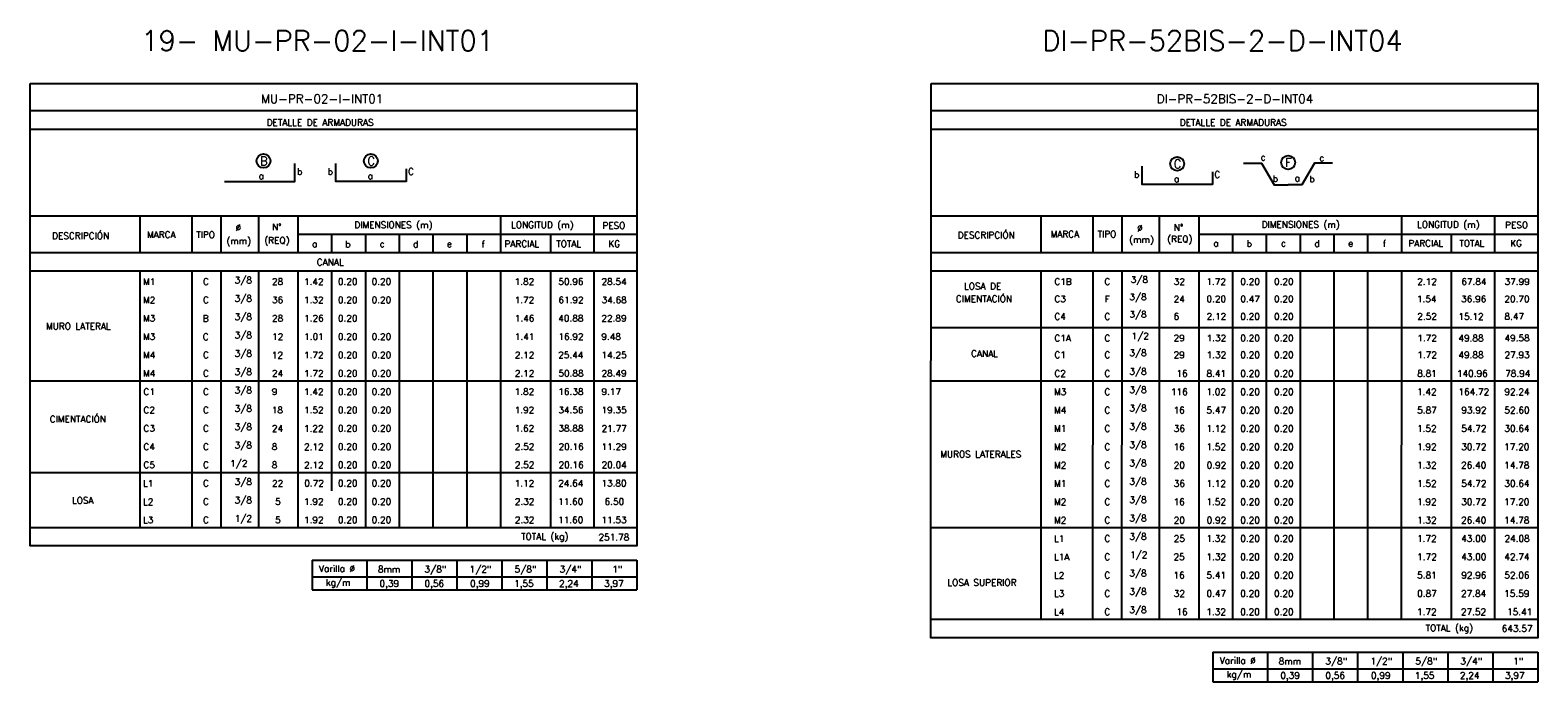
# Model space of a CAD drawing. Header units: metres. Extents: x -260 to 410, y 23 to 160.
# Tile 16 of 16: x 347 to 410, y 54 to 81. Entities that reach past the tile are written whole.
import ezdxf
from ezdxf.enums import TextEntityAlignment as Align

# ---------------------------------------------------------------- set-up
doc = ezdxf.new("R2010")
doc.units = ezdxf.units.M
for name, color, linetype in [('XREF-SE-CUADROS DE DESPIECE - HUAURA_PQT4$0$21', 3, 'Continuous'), ('XREF-SE-CUADROS DE DESPIECE - HUAURA_PQT4$0$21C', 3, 'Continuous'), ('XREF-SE-CUADROS DE DESPIECE - HUAURA_PQT4$0$23', 2, 'Continuous'), ('XREF-SE-CUADROS DE DESPIECE - HUAURA_PQT4$0$S-ANNO-TEXT', 7, 'Continuous'), ('XREF-SE-CUADROS DE DESPIECE - HUAURA_PQT4$0$S-LNWK-0006', 1, 'Continuous')]:
    doc.layers.add(name, color=color, linetype=linetype)
doc.styles.add('XREF-SE-CUADROS DE DESPIECE - HUAURA_PQT4$0$ROMANS-SP', font='romans.shx', dxfattribs={"width": 0.7})
doc.styles.add('XREF-SE-CUADROS DE DESPIECE - HUAURA_PQT4$0$TEGEPSA 100', font='romans.shx')

# ---------------------------------------------------------------- blocks, each defined once
blk = doc.blocks.new('XREF-SE-CUADROS DE DESPIECE - HUAURA_PQT4')
for p, q in [((351.699, 72.91), (351.699, 71.394)), ((368.676, 61.544), (368.676, 60.028))]:
    blk.add_line(p, q)
at = {"layer": 'XREF-SE-CUADROS DE DESPIECE - HUAURA_PQT4$0$21'}
for p, q in [((353.843, 72.91), (353.843, 71.394)), ((355.043, 72.91), (355.043, 71.394)), ((356.597, 72.91), (356.597, 71.394)), ((358.23, 72.91), (358.23, 71.394)), ((366.611, 72.91), (366.611, 71.394)), ((370.466, 72.91), (370.466, 71.394)), ((388.965, 72.91), (388.965, 71.394)), ((391.109, 72.91), (391.109, 71.394)), ((392.309, 72.91), (392.309, 71.394)), ((393.864, 72.91), (393.864, 71.394)), ((395.496, 72.91), (395.496, 71.394)), ((403.877, 72.91), (403.877, 71.394)), ((407.732, 72.91), (407.732, 71.394)), ((358.23, 72.148), (372.256, 72.148)), ((359.627, 72.148), (359.627, 71.394)), ((361.024, 72.148), (361.024, 71.394)), ((362.42, 72.148), (362.42, 71.394)), ((363.817, 72.148), (363.817, 71.394)), ((365.214, 72.148), (365.214, 71.394)), ((368.676, 72.148), (368.676, 71.394)), ((395.496, 72.148), (409.522, 72.148)), ((396.893, 72.148), (396.893, 71.394)), ((398.29, 72.148), (398.29, 71.394)), ((399.687, 72.148), (399.687, 71.394)), ((401.083, 72.148), (401.083, 71.394)), ((402.48, 72.148), (402.48, 71.394)), ((405.942, 72.148), (405.942, 71.394)), ((347.156, 71.394), (372.256, 71.394)), ((384.422, 71.394), (409.522, 71.394)), ((347.156, 70.64), (372.256, 70.64)), ((351.699, 70.64), (351.699, 60.028)), ((353.843, 70.64), (353.843, 60.028)), ((355.043, 70.64), (355.043, 60.028)), ((356.597, 70.64), (356.597, 60.028)), ((358.23, 70.64), (358.23, 60.028)), ((359.627, 70.64), (359.627, 61.544)), ((361.024, 70.64), (361.024, 60.028)), ((362.42, 70.64), (362.42, 60.028)), ((363.817, 70.64), (363.817, 60.028)), ((365.214, 70.64), (365.214, 60.028)), ((366.611, 70.64), (366.611, 60.028)), ((368.676, 70.64), (368.676, 61.544)), ((370.466, 70.64), (370.466, 60.028)), ((384.422, 70.64), (409.522, 70.64)), ((388.965, 70.64), (388.962, 56.227)), ((391.109, 70.64), (391.106, 56.227)), ((392.309, 70.64), (392.306, 56.227)), ((393.864, 70.64), (393.861, 56.227)), ((395.496, 70.64), (395.493, 56.227)), ((396.893, 70.64), (396.89, 56.227)), ((398.29, 70.64), (398.287, 56.227)), ((399.687, 70.64), (399.684, 56.227)), ((401.083, 70.64), (401.08, 56.227)), ((402.48, 70.64), (402.477, 56.227)), ((403.877, 70.64), (403.874, 56.227)), ((405.942, 70.64), (405.939, 56.227)), ((407.732, 70.64), (407.729, 56.227)), ((384.422, 68.288), (409.522, 68.288)), ((347.156, 66.09), (372.256, 66.09)), ((384.422, 66.086), (409.522, 66.086)), ((347.156, 62.303), (372.256, 62.303)), ((347.156, 60.028), (372.256, 60.028)), ((384.422, 60.019), (409.522, 60.019)), ((361.08, 58.67), (361.08, 57.442)), ((362.943, 58.67), (362.943, 57.442)), ((364.806, 58.67), (364.806, 57.442)), ((366.668, 58.67), (366.668, 57.442)), ((368.531, 58.67), (368.531, 57.442)), ((370.394, 58.67), (370.394, 57.442)), ((358.815, 57.982), (372.256, 57.982)), ((384.419, 56.227), (409.52, 56.227)), ((398.344, 54.87), (398.344, 53.642)), ((400.206, 54.87), (400.206, 53.642)), ((402.069, 54.87), (402.069, 53.642)), ((403.932, 54.87), (403.932, 53.642)), ((405.794, 54.87), (405.794, 53.642)), ((407.657, 54.87), (407.657, 53.642)), ((396.078, 54.182), (409.52, 54.182))]:
    blk.add_line(p, q, dxfattribs=at)
at = {"layer": 'XREF-SE-CUADROS DE DESPIECE - HUAURA_PQT4$0$21C'}
for centre in [(356.809, 75.177), (361.25, 75.177), (394.604, 75.056), (399.191, 75.115)]:
    blk.add_circle(centre, 0.288, dxfattribs=at)
at = {"layer": 'XREF-SE-CUADROS DE DESPIECE - HUAURA_PQT4$0$23'}
for p, q in [((347.156, 72.91), (372.256, 72.91)), ((384.422, 72.91), (409.522, 72.91)), ((358.815, 58.67), (358.815, 57.442)), ((358.815, 58.67), (372.256, 58.67)), ((358.815, 58.67), (358.815, 57.442)), ((372.256, 58.67), (372.256, 57.442)), ((358.815, 57.442), (372.256, 57.442)), ((396.078, 54.87), (396.078, 53.642)), ((396.078, 54.87), (409.52, 54.87)), ((396.078, 54.87), (396.078, 53.642)), ((409.52, 54.87), (409.52, 53.642)), ((396.078, 53.642), (409.52, 53.642))]:
    blk.add_line(p, q, dxfattribs=at)
for points in [[(347.156, 78.38), (372.256, 78.38), (372.256, 59.261), (347.156, 59.261)], [(384.422, 78.38), (409.522, 78.38), (409.52, 55.461), (384.419, 55.461)]]:
    blk.add_lwpolyline(points, close=True, dxfattribs=at)
for points in [[(372.256, 77.244), (347.156, 77.244)], [(409.522, 77.244), (384.422, 77.244)], [(372.256, 76.474), (347.156, 76.474)], [(409.522, 76.474), (384.422, 76.474)]]:
    blk.add_lwpolyline(points, dxfattribs=at)
at = {"layer": 'XREF-SE-CUADROS DE DESPIECE - HUAURA_PQT4$0$S-LNWK-0006'}
blk.add_lwpolyline([(355.189, 74.325), (358.098, 74.325), (358.098, 75.076)], dxfattribs=at)
for points in [[(362.708, 74.848), (362.708, 74.338, -0.414214), (362.695, 74.325), (359.799, 74.325), (359.799, 75.076)], [(396.062, 74.728), (396.062, 74.218, -0.414214), (396.049, 74.204), (393.153, 74.204), (393.153, 74.955)]]:
    blk.add_lwpolyline(points, format="xyb", dxfattribs=at)
at = {"layer": 'XREF-SE-CUADROS DE DESPIECE - HUAURA_PQT4$0$S-LNWK-0006', "flags": 128}
for points in [[(397.342, 75.086), (398.096, 75.086), (398.619, 74.191), (399.188, 74.191), (399.188, 74.191)], [(401.033, 75.086), (400.28, 75.086), (399.756, 74.191), (399.188, 74.191), (399.188, 74.191)]]:
    blk.add_lwpolyline(points, dxfattribs=at)
at = {"style": 'XREF-SE-CUADROS DE DESPIECE - HUAURA_PQT4$0$TEGEPSA 100'}
for s, p in [('Ø', (355.656, 72.286)), ('N°', (357.161, 72.313)), ('DIMENSIONES (m)', (360.568, 72.399)), ('LONGITUD (m)', (367.05, 72.399)), ('PESO', (370.826, 72.372)), ('Ø', (392.945, 72.267)), ('N°', (394.463, 72.29)), ('DIMENSIONES (m)', (398.097, 72.417)), ('LONGITUD (m)', (404.528, 72.417)), ('PESO', (408.168, 72.395)), ('DESCRIPCIÓN', (348.064, 71.95)), ('MARCA', (351.989, 71.995)), ('TIPO', (354.023, 71.992)), ('(mm)', (355.274, 71.733)), ('(REQ)', (356.841, 71.76)), ('a', (358.817, 71.616)), ('b', (360.188, 71.605)), ('c', (361.614, 71.616)), ('d', (362.995, 71.605)), ('e', (364.393, 71.616)), ('f', (365.83, 71.602)), ('PARCIAL', (366.777, 71.615)), ('TOTAL', (368.918, 71.615)), ('KG', (371.073, 71.615)), ('DESCRIPCIÓN', (385.524, 71.978)), ('MARCA', (389.366, 72.018)), ('TIPO', (391.31, 72.018)), ('(mm)', (392.618, 71.792)), ('(REQ)', (394.189, 71.815)), ('a', (396.099, 71.638)), ('b', (397.474, 71.628)), ('c', (398.896, 71.638)), ('d', (400.279, 71.629)), ('e', (401.676, 71.638)), ('f', (403.108, 71.626)), ('PARCIAL', (404.166, 71.637)), ('TOTAL', (406.277, 71.637)), ('KG', (408.38, 71.637)), ('M1', (351.825, 70.05)), ('C', (354.306, 70.053)), (' 3/8', (355.427, 70.117)), ('28', (357.159, 70.054)), ('1.42', (358.482, 70.051)), ('0.20', (359.886, 70.054)), ('0.20', (361.282, 70.054)), ('1.82', (367.197, 70.054)), ('50.96', (369.004, 70.054)), ('28.54', (370.79, 70.054)), ('LOSA DE', (385.785, 69.865)), ('C1B', (389.524, 70.052)), ('C', (391.592, 70.052)), ('3/8', (392.683, 70.137)), ('32', (394.462, 70.053)), ('1.72', (395.811, 70.053)), ('0.20', (397.214, 70.053)), ('0.20', (398.611, 70.053)), ('2.12', (404.533, 70.053)), ('67.84', (406.356, 70.053)), ('37.99', (408.147, 70.053)), ('M2', (351.825, 69.292)), ('C', (354.306, 69.295)), (' 3/8', (355.427, 69.359)), ('36', (357.16, 69.295)), ('1.32', (358.482, 69.295)), ('0.20', (359.886, 69.295)), ('0.20', (361.282, 69.295)), ('1.72', (367.197, 69.293)), ('61.92', (369.007, 69.295)), ('34.68', (370.794, 69.295)), ('CIMENTACIÓN', (385.448, 69.339)), ('C3', (389.524, 69.336)), ('F', (391.603, 69.333)), (' 3/8', (392.441, 69.42)), ('24', (394.459, 69.333)), ('0.20', (395.817, 69.336)), ('0.47', (397.217, 69.336)), ('0.20', (398.611, 69.336)), ('1.54', (404.521, 69.336)), ('36.96', (406.35, 69.336)), ('20.70', (408.138, 69.336)), ('M3', (351.825, 68.537)), ('B', (354.298, 68.532)), (' 3/8', (355.427, 68.6)), ('28', (357.16, 68.537)), ('1.26', (358.49, 68.537)), ('0.20', (359.886, 68.537)), ('1.46', (367.205, 68.537)), ('40.88', (369.002, 68.537)), ('22.89', (370.788, 68.537)), ('C4', (389.524, 68.615)), ('C', (391.592, 68.615)), (' 3/8', (392.441, 68.7)), ('6', (394.455, 68.616)), ('2.12', (395.821, 68.616)), ('0.20', (397.214, 68.616)), ('0.20', (398.611, 68.616)), ('2.52', (404.536, 68.616)), ('15.12', (406.238, 68.613)), ('8.47', (408.144, 68.616)), ('MURO LATERAL', (347.811, 68.208)), ('M3', (351.825, 67.779)), ('C', (354.298, 67.774)), (' 3/8', (355.427, 67.842)), ('12', (357.164, 67.779)), ('1.01', (358.49, 67.779)), ('0.20', (359.886, 67.779)), ('0.20', (361.282, 67.779)), ('1.41', (367.205, 67.779)), ('16.92', (369.007, 67.779)), ('9.48', (370.784, 67.779)), ('C1A', (389.524, 67.72)), ('C', (391.592, 67.72)), ('1/2', (392.715, 67.806)), ('29', (394.455, 67.721)), ('1.32', (395.821, 67.721)), ('0.20', (397.214, 67.721)), ('0.20', (398.611, 67.721)), ('1.72', (404.536, 67.721)), ('49.88', (406.238, 67.719)), ('49.58', (408.144, 67.721)), (' 3/8', (355.427, 67.084)), (' 3/8', (392.441, 67.11)), ('M4', (351.825, 67.017)), ('C', (354.306, 67.02)), ('12', (357.155, 67.016)), ('1.72', (358.482, 67.018)), ('0.20', (359.886, 67.02)), ('0.20', (361.282, 67.02)), ('2.12', (367.204, 67.018)), ('25.44', (368.999, 67.02)), ('14.25', (370.79, 67.02)), ('CANAL', (386.078, 67.077)), ('C1', (389.524, 67.025)), ('C', (391.592, 67.025)), ('29', (394.455, 67.025)), ('1.32', (395.821, 67.025)), ('0.20', (397.214, 67.025)), ('0.20', (398.611, 67.025)), ('1.72', (404.536, 67.025)), ('49.88', (406.238, 67.023)), ('27.93', (408.144, 67.025)), ('M4', (351.825, 66.259)), ('C', (354.306, 66.261)), (' 3/8', (355.427, 66.325)), ('24', (357.157, 66.262)), ('1.72', (358.482, 66.26)), ('0.20', (359.886, 66.262)), ('0.20', (361.282, 66.262)), ('2.12', (367.204, 66.26)), ('50.88', (369.009, 66.262)), ('28.49', (370.79, 66.262)), ('C2', (389.524, 66.256)), ('C', (391.592, 66.256)), (' 3/8', (392.441, 66.341)), ('16', (394.569, 66.257)), ('8.41', (395.818, 66.255)), ('0.20', (397.214, 66.257)), ('0.20', (398.611, 66.257)), ('8.81', (404.533, 66.257)), ('140.96', (406.176, 66.257)), ('78.94', (408.171, 66.257)), ('C1', (351.843, 65.503)), ('C', (354.306, 65.503)), (' 3/8', (355.427, 65.567)), ('9', (357.152, 65.504)), ('1.42', (358.482, 65.501)), ('0.20', (359.886, 65.504)), ('0.20', (361.282, 65.504)), ('1.82', (367.197, 65.504)), ('16.38', (369.003, 65.504)), ('9.17', (370.79, 65.504)), ('M3', (389.508, 65.499)), ('C', (391.592, 65.498)), (' 3/8', (392.441, 65.583)), ('116', (394.347, 65.499)), ('1.02', (395.811, 65.499)), ('0.20', (397.214, 65.499)), ('0.20', (398.611, 65.499)), ('1.42', (404.526, 65.497)), ('164.72', (406.238, 65.499)), ('92.24', (408.14, 65.499)), ('C2', (351.843, 64.745)), ('C', (354.306, 64.745)), (' 3/8', (355.427, 64.809)), ('18', (357.152, 64.745)), ('1.52', (358.482, 64.745)), ('0.20', (359.886, 64.745)), ('0.20', (361.282, 64.745)), ('1.92', (367.197, 64.745)), ('34.56', (369.003, 64.745)), ('19.35', (370.79, 64.745)), ('M4', (389.508, 64.738)), ('C', (391.592, 64.74)), (' 3/8', (392.441, 64.825)), ('16', (394.455, 64.74)), ('5.47', (395.817, 64.74)), ('0.20', (397.214, 64.74)), ('0.20', (398.611, 64.74)), ('5.87', (404.532, 64.74)), ('93.92', (406.356, 64.74)), ('52.60', (408.139, 64.74)), ('CIMENTACIÓN', (347.966, 64.371)), ('C3', (351.843, 63.987)), ('C', (354.306, 63.986)), (' 3/8', (355.427, 64.05)), ('24', (357.156, 63.984)), ('1.22', (358.482, 63.984)), ('0.20', (359.886, 63.987)), ('0.20', (361.282, 63.987)), ('1.62', (367.197, 63.987)), ('38.88', (369.004, 63.987)), ('21.77', (370.794, 63.984)), ('M1', (389.508, 63.979)), ('C', (391.592, 63.981)), (' 3/8', (392.441, 64.066)), ('36', (394.462, 63.982)), ('1.12', (395.811, 63.98)), ('0.20', (397.214, 63.982)), ('0.20', (398.611, 63.982)), ('1.52', (404.526, 63.982)), ('54.72', (406.354, 63.982)), ('30.64', (408.138, 63.982)), ('C4', (351.843, 63.228)), ('C', (354.306, 63.228)), (' 3/8', (355.427, 63.292)), ('8', (357.151, 63.229)), ('2.12', (358.489, 63.226)), ('0.20', (359.886, 63.229)), ('0.20', (361.282, 63.229)), ('2.52', (367.204, 63.229)), ('20.16', (369.014, 63.229)), ('11.29', (370.793, 63.229)), ('MUROS LATERALES', (384.802, 62.918)), ('M2', (389.508, 63.221)), ('C', (391.592, 63.223)), (' 3/8', (392.441, 63.308)), ('16', (394.455, 63.224)), ('1.52', (395.811, 63.224)), ('0.20', (397.214, 63.224)), ('0.20', (398.611, 63.224)), ('1.92', (404.526, 63.224)), ('30.72', (406.354, 63.224)), ('17.20', (408.132, 63.224)), ('C5', (351.843, 62.474)), ('C', (354.306, 62.474)), ('1/2', (355.427, 62.538)), ('8', (357.151, 62.475)), ('2.12', (358.489, 62.472)), ('0.20', (359.886, 62.475)), ('0.20', (361.282, 62.475)), ('2.52', (367.204, 62.475)), ('20.16', (369.014, 62.475)), ('20.04', (370.793, 62.475)), ('M2', (389.508, 62.463)), ('C', (391.592, 62.465)), (' 3/8', (392.441, 62.55)), ('20', (394.46, 62.465)), ('0.92', (395.822, 62.465)), ('0.20', (397.214, 62.465)), ('0.20', (398.611, 62.465)), ('1.32', (404.526, 62.465)), ('26.40', (406.348, 62.465)), ('14.78', (408.133, 62.465)), ('L1', (351.825, 61.712)), ('C', (354.306, 61.715)), (' 3/8', (355.427, 61.78)), ('22', (357.162, 61.712)), ('0.72', (358.494, 61.716)), ('0.20', (359.886, 61.716)), ('0.20', (361.282, 61.716)), ('1.12', (367.197, 61.714)), ('24.64', (368.999, 61.716)), ('13.80', (370.784, 61.716)), ('M1', (389.508, 61.704)), ('C', (391.592, 61.706)), (' 3/8', (392.441, 61.791)), ('36', (394.462, 61.707)), ('1.12', (395.811, 61.705)), ('0.20', (397.214, 61.707)), ('0.20', (398.611, 61.707)), ('1.52', (404.526, 61.707)), ('54.72', (406.354, 61.707)), ('30.64', (408.138, 61.707)), ('LOSA', (348.885, 61.009)), ('L2', (351.825, 60.953)), ('C', (354.306, 60.957)), (' 3/8', (355.427, 61.021)), ('5', (357.29, 60.958)), ('1.92', (358.482, 60.958)), ('0.20', (359.886, 60.958)), ('0.20', (361.282, 60.958)), ('2.32', (367.204, 60.958)), ('11.60', (368.994, 60.958)), ('6.50', (370.917, 60.958)), ('M2', (389.508, 60.946)), ('C', (391.592, 60.948)), (' 3/8', (392.441, 61.033)), ('16', (394.455, 60.949)), ('1.52', (395.811, 60.949)), ('0.20', (397.214, 60.949)), ('0.20', (398.611, 60.949)), ('1.92', (404.526, 60.949)), ('30.72', (406.354, 60.949)), ('17.20', (408.132, 60.949)), (' 1/2', (355.431, 60.263)), (' 3/8', (392.441, 60.275)), ('L3', (351.825, 60.2)), ('C', (354.306, 60.199)), ('5', (357.29, 60.2)), ('1.92', (358.482, 60.2)), ('0.20', (359.886, 60.2)), ('0.20', (361.282, 60.2)), ('2.32', (367.204, 60.2)), ('11.60', (368.994, 60.2)), ('11.53', (370.79, 60.2)), ('M2', (389.508, 60.188)), ('C', (391.592, 60.19)), ('20', (394.46, 60.19)), ('0.92', (395.822, 60.19)), ('0.20', (397.214, 60.19)), ('0.20', (398.611, 60.19)), ('1.32', (404.526, 60.19)), ('26.40', (406.348, 60.19)), ('14.78', (408.133, 60.19)), ('L1', (389.508, 59.428)), ('C', (391.592, 59.431)), (' 3/8', (392.441, 59.516)), ('25', (394.46, 59.432)), ('1.32', (395.811, 59.432)), ('0.20', (397.214, 59.432)), ('0.20', (398.611, 59.432)), ('1.72', (404.526, 59.43)), ('43.00', (406.353, 59.432)), ('24.08', (408.144, 59.432)), ('L1A', (389.506, 58.67)), ('C', (391.589, 58.673)), ('1/2', (392.654, 58.758)), ('25', (394.452, 58.674)), ('1.32', (395.816, 58.674)), ('0.20', (397.211, 58.674)), ('0.20', (398.608, 58.674)), ('1.72', (404.531, 58.674)), ('43.00', (406.353, 58.674)), ('42.74', (408.135, 58.674)), ('L2', (389.506, 57.911)), ('C', (391.589, 57.915)), (' 3/8', (392.438, 58)), ('16', (394.452, 57.915)), ('5.41', (395.816, 57.915)), ('0.20', (397.211, 57.915)), ('0.20', (398.608, 57.915)), ('5.81', (404.531, 57.915)), ('92.96', (406.353, 57.915)), ('52.06', (408.135, 57.915)), ('LOSA SUPERIOR', (385.097, 57.61)), ('L3', (389.506, 57.157)), ('C', (391.589, 57.156)), (' 3/8', (392.438, 57.241)), ('32', (394.463, 57.157)), ('0.47', (395.817, 57.157)), ('0.20', (397.211, 57.157)), ('0.20', (398.608, 57.157)), ('0.87', (404.532, 57.157)), ('27.84', (406.344, 57.157)), ('15.59', (408.132, 57.157)), (' 3/8', (392.438, 56.483)), ('L4', (389.506, 56.396)), ('C', (391.589, 56.398)), ('16', (394.569, 56.399)), ('1.32', (395.808, 56.399)), ('0.20', (397.211, 56.399)), ('0.20', (398.608, 56.399)), ('1.72', (404.523, 56.397)), ('27.52', (406.34, 56.399)), ('15.41', (408.249, 56.397))]:
    blk.add_text(s, height=0.27, dxfattribs=at).set_placement(p)
at = {"layer": 'Defpoints', "style": 'XREF-SE-CUADROS DE DESPIECE - HUAURA_PQT4$0$ROMANS-SP'}
for s, p in [('19- MU-PR-02-I-INT01', (351.756, 79.735)), ('DI-PR-52BIS-2-D-INT04', (389.022, 79.735))]:
    blk.add_text(s, height=0.83433, dxfattribs=at).set_placement(p)
at = {"layer": 'XREF-SE-CUADROS DE DESPIECE - HUAURA_PQT4$0$23', "style": 'XREF-SE-CUADROS DE DESPIECE - HUAURA_PQT4$0$TEGEPSA 100'}
for s, p in [('CANAL', (359.013, 70.861)), ('TOTAL (kg)', (367.464, 59.517)), ('251.78', (370.667, 59.488)), ('TOTAL (kg)', (404.88, 55.735)), ('643.57', (408.029, 55.71))]:
    blk.add_text(s, height=0.27, dxfattribs=at).set_placement(p)
at = {"layer": 'XREF-SE-CUADROS DE DESPIECE - HUAURA_PQT4$0$S-ANNO-TEXT', "color": 4, "style": 'XREF-SE-CUADROS DE DESPIECE - HUAURA_PQT4$0$TEGEPSA 100'}
for s, p in [('MU-PR-02-I-INT01', (356.699, 77.564)), ('DI-PR-52BIS-2-D-INT04', (393.755, 77.564))]:
    blk.add_text(s, height=0.36233, dxfattribs=at).set_placement(p)
at = {"layer": 'XREF-SE-CUADROS DE DESPIECE - HUAURA_PQT4$0$S-ANNO-TEXT', "style": 'XREF-SE-CUADROS DE DESPIECE - HUAURA_PQT4$0$TEGEPSA 100'}
for s, height, p in [('DETALLE DE ARMADURAS', 0.27006, (356.939, 76.635)), ('DETALLE DE ARMADURAS', 0.27006, (394.71, 76.635)), ('Varilla %%C', 0.27, (359.1, 58.187)), ('8mm', 0.27, (361.54, 58.162)), ('3/8"', 0.27, (363.468, 58.162)), ('1/2"', 0.27, (365.331, 58.162)), ('5/8"', 0.27, (367.193, 58.162)), ('3/4"', 0.27, (369.056, 58.162)), ('1"', 0.27, (371.235, 58.162)), ('kg/m', 0.27, (359.386, 57.617)), ('0,39', 0.27, (361.607, 57.572)), ('0,56', 0.27, (363.469, 57.572)), ('0,99', 0.27, (365.355, 57.572)), ('1,55', 0.27, (367.172, 57.572)), ('2,24', 0.27, (369.035, 57.572)), ('3,97', 0.27, (370.898, 57.572)), ('Varilla %%C', 0.27, (396.363, 54.387)), ('8mm', 0.27, (398.803, 54.362)), ('3/8"', 0.27, (400.731, 54.362)), ('1/2"', 0.27, (402.594, 54.362)), ('5/8"', 0.27, (404.457, 54.362)), ('3/4"', 0.27, (406.319, 54.362)), ('1"', 0.27, (408.498, 54.362)), ('kg/m', 0.27, (396.65, 53.817)), ('0,39', 0.27, (398.87, 53.772)), ('0,56', 0.27, (400.733, 53.772)), ('0,99', 0.27, (402.618, 53.772)), ('1,55', 0.27, (404.435, 53.772)), ('2,24', 0.27, (406.298, 53.772)), ('3,97', 0.27, (408.161, 53.772))]:
    blk.add_text(s, height=height, dxfattribs=at).set_placement(p)
for s, height, p in [('B', 0.362, (356.822, 74.995)), ('C', 0.362, (361.264, 74.995)), ('C', 0.362, (394.618, 74.875)), ('F', 0.362, (399.205, 74.933)), ('a', 0.27, (356.715, 74.424)), ('a', 0.27, (361.228, 74.424)), ('a', 0.27, (394.582, 74.304)), ('a', 0.27, (399.573, 74.333))]:
    blk.add_text(s, height=height, dxfattribs=at).set_placement(p, align=Align.CENTER)
for s, p in [('b', (358.419, 74.604)), ('b', (359.683, 74.604)), ('C', (363.03, 74.604)), ('c', (398.264, 75.199)), ('c', (400.688, 75.167)), ('b', (393.037, 74.483)), ('C', (396.384, 74.483)), ('b', (398.778, 74.309)), ('b', (400.291, 74.295))]:
    blk.add_text(s, height=0.27, dxfattribs=at).set_placement(p, align=Align.RIGHT)

msp = doc.modelspace()

# ---------------------------------------------------------------- block references
msp.add_blockref('XREF-SE-CUADROS DE DESPIECE - HUAURA_PQT4', (0, 0))

doc.saveas('drawing.dxf')
